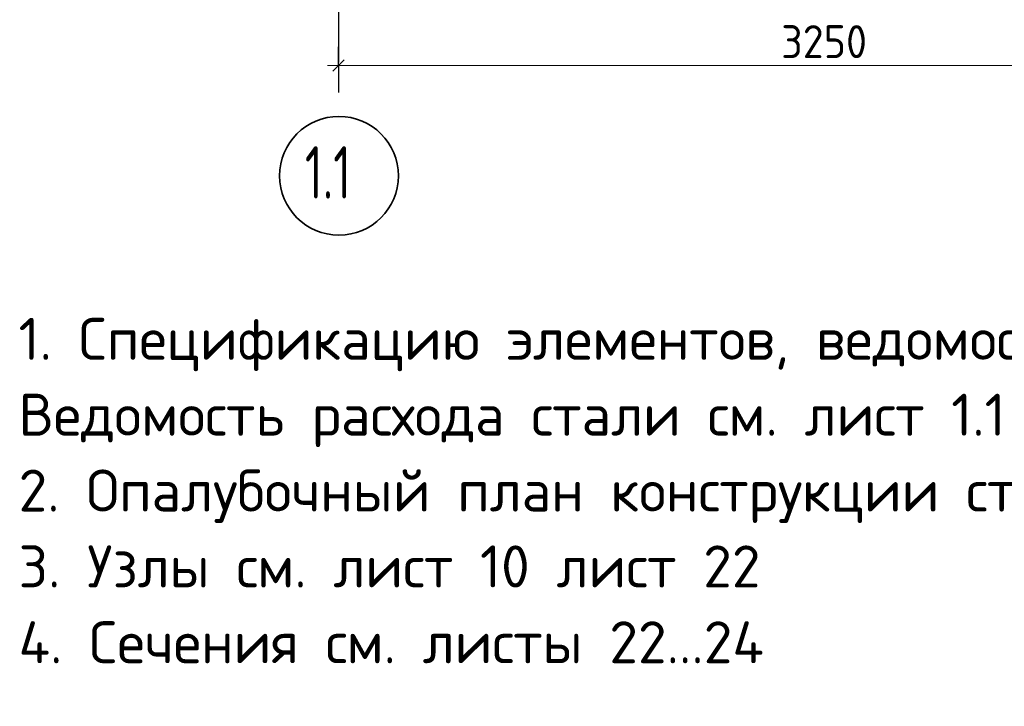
# Model space of a CAD drawing. Header units: millimetres. Extents: x 0 to 50400, y -12 to 35640.
# Tile 11 of 18: x 27609 to 35493, y 7328 to 12826. Entities that reach past the tile are written whole.
import ezdxf

# ---------------------------------------------------------------- set-up
doc = ezdxf.new("R2010")
doc.units = ezdxf.units.MM
doc.linetypes.add('______5', pattern=[1320, 960, -120, 120, -120])
doc.layers.add('Standard', color=7, linetype='Continuous', lineweight=25)
doc.layers.add('Оси', color=7, linetype='______5', true_color=0x656565)
doc.styles.add('ISOCPEUR', font='txt')

msp = doc.modelspace()

# ---------------------------------------------------------------- linework, layer by layer
at = {"layer": 'Standard', "color": 7, "linetype": 'Continuous', "lineweight": -3, "transparency": 33554687}
for q in [(30162.7, 12608.1), (30162.7, 12308.1)]:
    msp.add_line((30162.7, 12458.1), q, dxfattribs=at)
at = {"layer": 'Standard', "color": 7, "linetype": 'Continuous', "lineweight": 13, "transparency": 33554687}
for q in [(30072.7, 12458.1), (37962.7, 12458.1)]:
    msp.add_line((30162.7, 12458.1), q, dxfattribs=at)
at = {"layer": 'Standard', "color": 7, "linetype": 'Continuous', "lineweight": 25, "transparency": 33554687}
msp.add_line((30117.7, 12413.1), (30207.7, 12503.1), dxfattribs=at)
at = {"layer": 'Оси', "color": 8, "linetype": '______5', "lineweight": -3, "transparency": 33554687}
msp.add_line((30162.7, 31923), (30162.7, 12146.1), dxfattribs=at)
at = {"layer": 'Оси', "color": 7, "linetype": 'Continuous', "lineweight": 35, "transparency": 33554687}
msp.add_circle((30165.7, 11576), 475.5, dxfattribs=at)

# ---------------------------------------------------------------- texts
at = {"layer": 'Standard', "color": 7, "linetype": 'Continuous', "lineweight": 25, "transparency": 33554687, "insert": (33706.3, 12518.1), "char_height": 264, "width": 861.713, "attachment_point": 7, "style": 'ISOCPEUR'}
msp.add_mtext('\\W0.93;3250', dxfattribs=at)
at = {"layer": 'Standard', "color": 7, "linetype": 'Continuous', "lineweight": 13, "transparency": 33554687, "insert": (27600, 10438.4), "char_height": 336, "width": 13126.68, "attachment_point": 1, "line_spacing_factor": 1.084337}
msp.add_mtext('\\A1;{\\fISOCPEUR|i0|b0;\\H335.999994;\\W1.000000;\\C7;1. Спецификацию элементов, ведомость деталей см. лист 25}\\P{\\fISOCPEUR|i0|b0;\\H335.999994;\\W1.000000;\\C7;Ведомость расхода стали см. лист 1.1}\\P{\\fISOCPEUR|i0|b0;\\H335.999994;\\W1.000000;\\C7;2. Опалубочный план конструкции стен см. лист 17}\\P{\\fISOCPEUR|i0|b0;\\H335.999994;\\W1.000000;\\C7;3. Узлы см. лист 10 лист 22}\\P{\\fISOCPEUR|i0|b0;\\H335.999994;\\W1.000000;\\C7;4. Сечения см. листы 22...24}\\P', dxfattribs=at)
at = {"layer": 'Оси', "color": 7, "linetype": 'Continuous', "lineweight": 35, "transparency": 33554687, "insert": (29892.7, 11393.3), "char_height": 420, "width": 689.488, "attachment_point": 7, "style": 'ISOCPEUR'}
msp.add_mtext('\\W0.68;1.1', dxfattribs=at)

doc.saveas('drawing.dxf')
